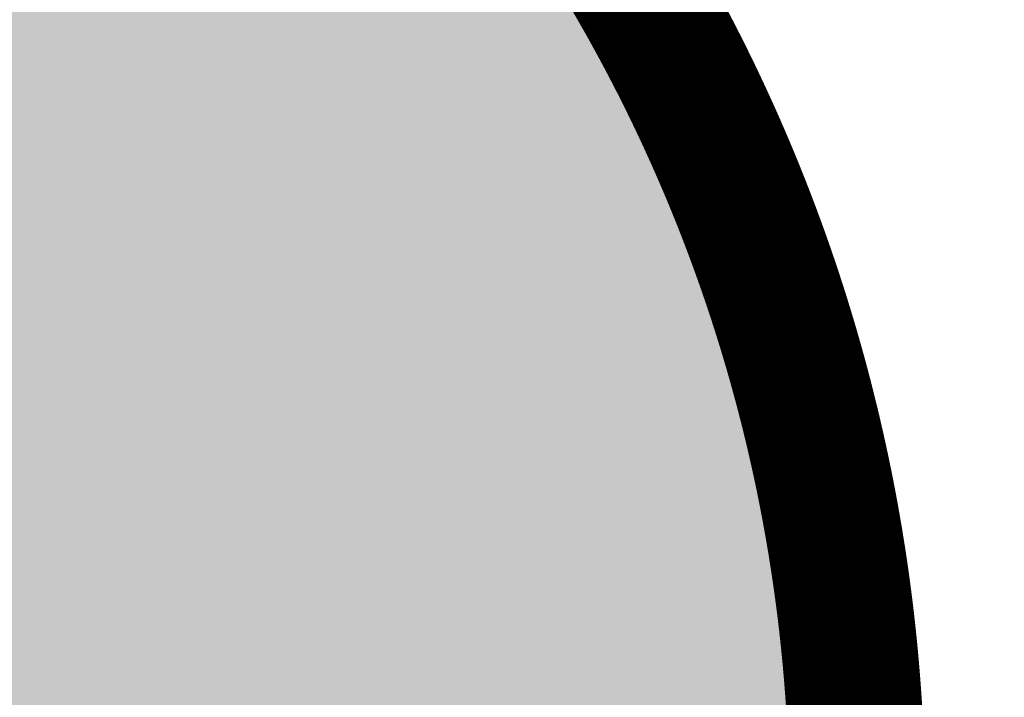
# Model space of a CAD drawing. Header units: feet. Extents: x 1609737 to 1611449, y 574802 to 575794.
# Tile 67 of 256: x 1610307 to 1610314, y 575064 to 575069. Entities that reach past the tile are written whole.
import ezdxf

# ---------------------------------------------------------------- set-up
doc = ezdxf.new("R2010")
doc.units = ezdxf.units.FT
doc.header["$MEASUREMENT"] = 0
for name, color, linetype in [('C-GROUTED-BLDR-HTCH-SINGLE', 79, 'Continuous'), ('C-THICKENED EDGE', 3, 'Continuous'), ('C-VOID FILLED RIPRAP', 23, 'Continuous')]:
    doc.layers.add(name, color=color, linetype=linetype)

msp = doc.modelspace()

# ---------------------------------------------------------------- hatches: boundary and pattern name
at = {"layer": 'C-GROUTED-BLDR-HTCH-SINGLE'}
h = msp.add_hatch(color=256, dxfattribs=at)
h.dxf.hatch_style = 1
edge = h.paths.add_edge_path()
edge.add_arc((1610316.3814, 575074.709), 23.3705, 93.16217, 111.87257, ccw=False)
edge.add_arc((1610315.8324, 574913.6122), 184.4332, 85.398458, 90.229946, ccw=False)
edge.add_line((1610330.6287, 575097.4509), (1610331.5894, 575096.0058))
edge.add_arc((1610329.7345, 575094.8189), 2.2022, -34.10862, 32.61328, ccw=False)
edge.add_line((1610331.5578, 575093.584), (1610330.1309, 575093.3956))
edge.add_line((1610330.1309, 575093.3956), (1610327.5381, 575093.014))
edge.add_arc((1610353.7699, 574938.1355), 157.0842, 99.612971, 104.328727)
edge.add_arc((1610318.7037, 575074.2706), 16.5082, 103.34301, 123.17282)
edge.add_arc((1610297.0592, 575085.9405), 12.7934, -15.56353, 9.66496, ccw=False)
edge.add_arc((1610325.6837, 575077.968), 16.9206, 164.43647, 210.98822)
edge.add_arc((1610300.7544, 575062.996), 12.1591, -28.82579, 30.98822, ccw=False)
edge.add_arc((1610321.0855, 575051.8069), 11.0476, 151.17421, 207.30191)
edge.add_arc((1610298.4407, 575146.1925), 100.2768, 257.714875, 277.349752, ccw=False)
edge.add_line((1610277.1041, 575048.212), (1610285.3438, 575074.6301))
edge.add_arc((1610291.4397, 575075.2288), 6.1253, 141.71027, 185.60972, ccw=False)
edge.add_arc((1610278.4798, 575084.8157), 10, 324.60989, 343.2136)
edge.add_arc((1610289.6336, 575117.3052), 35.4128, 265.11573, 267.44302, ccw=False)
edge.add_arc((1610297.939, 575146.598), 65.5618, 224.5965, 260.056899, ccw=False)
edge.add_arc((1610198.4705, 575061.0642), 65.9285, 36.810356, 38.749706)
edge.add_line((1610249.8874, 575102.3301), (1610248.7887, 575103.6563))
edge.add_arc((1610246.1095, 575101.7983), 3.2604, 34.74072, 103.09196)
edge.add_arc((1610245.1087, 575108.5884), 3.6239, 203.57185, 274.15089, ccw=False)
edge.add_line((1610241.7871, 575107.1392), (1610242.0126, 575108.1134))
edge.add_line((1610242.0126, 575108.1134), (1610236.1591, 575109.4599))
edge.add_line((1610236.1591, 575109.4599), (1610236.1708, 575109.4671))
edge.add_line((1610236.1708, 575109.4671), (1610236.1728, 575109.464))
edge.add_line((1610236.1728, 575109.464), (1610235.5386, 575110.4593))
edge.add_line((1610235.5386, 575110.4593), (1610233.5214, 575113.6881))
edge.add_line((1610233.5214, 575113.6881), (1610231.5063, 575116.9182))
edge.add_line((1610231.5063, 575116.9182), (1610230.8837, 575117.9163))
edge.add_line((1610230.8837, 575117.9163), (1610232.2513, 575123.6822))
edge.add_arc((1610232.1039, 575125.3243), 1.6487, 275.13185, 345.53699)
edge.add_arc((1610236.2681, 575123.8182), 2.7912, 109.57434, 156.9172, ccw=False)
edge.add_arc((1610233.4728, 575131.5478), 5.4284, 290.03945, 317.02433)
edge.add_arc((1610239.4274, 575126.6199), 2.3321, 98.17647, 148.24196, ccw=False)
edge.add_arc((1610239.0161, 575131.25), 2.323, 271.96345, 331.69531)
edge.add_line((1610241.0614, 575130.1485), (1610248.5367, 575117.1141))
edge.add_line((1610248.5367, 575117.1141), (1610257.0167, 575107.3576))
edge.add_line((1610257.0167, 575107.3576), (1610269.3897, 575099.2755))
edge.add_line((1610269.3897, 575099.2755), (1610276.1435, 575095.9705))
edge.add_line((1610276.1435, 575095.9705), (1610287.8335, 575093.0855))
edge.add_arc((1610292.9468, 575123.8193), 31.1562, 260.55387, 293.52221)
edge.add_arc((1610294.0894, 575089.2386), 12.7934, 28.0366, 28.03695, ccw=False)
edge.add_line((1610305.3815, 575095.2519), (1610307.6749, 575096.3971))

# ---------------------------------------------------------------- linework, layer by layer
msp.add_lwpolyline([(1610287.8335, 575093.0855, 0.144852), (1610305.3814, 575095.252, -0.000002), (1610305.3815, 575095.2519), (1610307.6749, 575096.3971, -0.081821), (1610315.0922, 575098.0439, -0.021084), (1610330.6287, 575097.4509), (1610331.5894, 575096.0058, -0.299643), (1610331.5578, 575093.584), (1610330.1309, 575093.3956), (1610327.5381, 575093.014, 0.020579), (1610314.8939, 575090.3332, 0.08674), (1610309.671, 575088.0883, -0.110527), (1610309.3835, 575082.508, 0.205961), (1610311.1781, 575069.2563, -0.26708), (1610311.4069, 575057.1335, 0.24992), (1610311.2686, 575046.7396, -0.085884), (1610277.1041, 575048.212)], format="xyb", dxfattribs=at)
at = {"layer": 'C-THICKENED EDGE', "const_width": 1, "flags": 128}
msp.add_lwpolyline([(1610312.9709, 575063.472), (1610312.9706, 575063.4825), (1610312.9703, 575063.4931), (1610312.97, 575063.5036), (1610312.9697, 575063.5142), (1610312.9693, 575063.5248), (1610312.969, 575063.5353), (1610312.9686, 575063.5459), (1610312.9683, 575063.5564), (1610312.9679, 575063.567), (1610312.9675, 575063.5776), (1610312.9671, 575063.5881), (1610312.9667, 575063.5987), (1610312.9663, 575063.6092), (1610312.9659, 575063.6198), (1610312.9655, 575063.6303), (1610312.9651, 575063.6409), (1610312.9646, 575063.6515), (1610312.9642, 575063.662), (1610312.9637, 575063.6726), (1610312.9632, 575063.6831), (1610312.9628, 575063.6937), (1610312.9623, 575063.7042), (1610312.9618, 575063.7148), (1610312.9613, 575063.7253), (1610312.9608, 575063.7359), (1610312.9602, 575063.7464), (1610312.9597, 575063.757), (1610312.9592, 575063.7675), (1610312.9586, 575063.7781), (1610312.958, 575063.7886), (1610312.9575, 575063.7992), (1610312.9569, 575063.8097), (1610312.9563, 575063.8203), (1610312.9557, 575063.8308), (1610312.9551, 575063.8414), (1610312.9545, 575063.8519), (1610312.9538, 575063.8625), (1610312.9532, 575063.873), (1610312.9526, 575063.8835), (1610312.9519, 575063.8941), (1610312.9513, 575063.9046), (1610312.9506, 575063.9152), (1610312.9499, 575063.9257), (1610312.9492, 575063.9362), (1610312.9485, 575063.9468), (1610312.9478, 575063.9573), (1610312.9471, 575063.9679), (1610312.9464, 575063.9784), (1610312.9456, 575063.9889), (1610312.9449, 575063.9995), (1610312.9441, 575064.01), (1610312.9434, 575064.0205), (1610312.9426, 575064.0311), (1610312.9418, 575064.0416), (1610312.941, 575064.0521), (1610312.9402, 575064.0626), (1610312.9394, 575064.0732), (1610312.9386, 575064.0837), (1610312.9378, 575064.0942), (1610312.9369, 575064.1047), (1610312.9361, 575064.1153), (1610312.9352, 575064.1258), (1610312.9344, 575064.1363), (1610312.9335, 575064.1468), (1610312.9326, 575064.1573), (1610312.9317, 575064.1679), (1610312.9308, 575064.1784), (1610312.9299, 575064.1889), (1610312.929, 575064.1994), (1610312.9281, 575064.2099), (1610312.9271, 575064.2204), (1610312.9262, 575064.2309), (1610312.9252, 575064.2415), (1610312.9243, 575064.252), (1610312.9233, 575064.2625), (1610312.9223, 575064.273), (1610312.9213, 575064.2835), (1610312.9203, 575064.294), (1610312.9193, 575064.3045), (1610312.9183, 575064.315), (1610312.9173, 575064.3255), (1610312.9162, 575064.336), (1610312.9152, 575064.3465), (1610312.9141, 575064.357), (1610312.9131, 575064.3675), (1610312.912, 575064.378), (1610312.9109, 575064.3885), (1610312.9098, 575064.399), (1610312.9087, 575064.4094), (1610312.9076, 575064.4199), (1610312.9065, 575064.4304), (1610312.9054, 575064.4409), (1610312.9042, 575064.4514), (1610312.9031, 575064.4619), (1610312.9019, 575064.4724), (1610312.9008, 575064.4828), (1610312.8996, 575064.4933), (1610312.8984, 575064.5038), (1610312.8972, 575064.5143), (1610312.896, 575064.5247), (1610312.8948, 575064.5352), (1610312.8936, 575064.5457), (1610312.8924, 575064.5562), (1610312.8912, 575064.5666), (1610312.8899, 575064.5771), (1610312.8887, 575064.5876), (1610312.8874, 575064.598), (1610312.8861, 575064.6085), (1610312.8848, 575064.6189), (1610312.8836, 575064.6294), (1610312.8823, 575064.6399), (1610312.881, 575064.6503), (1610312.8796, 575064.6608), (1610312.8783, 575064.6712), (1610312.877, 575064.6817), (1610312.8756, 575064.6921), (1610312.8743, 575064.7026), (1610312.8729, 575064.713), (1610312.8715, 575064.7235), (1610312.8702, 575064.7339), (1610312.8688, 575064.7443), (1610312.8674, 575064.7548), (1610312.866, 575064.7652), (1610312.8646, 575064.7757), (1610312.8631, 575064.7861), (1610312.8617, 575064.7965), (1610312.8603, 575064.807), (1610312.8588, 575064.8174), (1610312.8574, 575064.8278), (1610312.8559, 575064.8382), (1610312.8544, 575064.8487), (1610312.8529, 575064.8591), (1610312.8514, 575064.8695), (1610312.8499, 575064.8799), (1610312.8484, 575064.8903), (1610312.8469, 575064.9007), (1610312.8454, 575064.9112), (1610312.8438, 575064.9216), (1610312.8423, 575064.932), (1610312.8407, 575064.9424), (1610312.8391, 575064.9528), (1610312.8376, 575064.9632), (1610312.836, 575064.9736), (1610312.8344, 575064.984), (1610312.8328, 575064.9944), (1610312.8312, 575065.0048), (1610312.8296, 575065.0152), (1610312.8279, 575065.0256), (1610312.8263, 575065.036), (1610312.8246, 575065.0463), (1610312.823, 575065.0567), (1610312.8213, 575065.0671), (1610312.8196, 575065.0775), (1610312.818, 575065.0879), (1610312.8163, 575065.0982), (1610312.8146, 575065.1086), (1610312.8129, 575065.119), (1610312.8111, 575065.1294), (1610312.8094, 575065.1397), (1610312.8077, 575065.1501), (1610312.8059, 575065.1604), (1610312.8042, 575065.1708), (1610312.8024, 575065.1812), (1610312.8006, 575065.1915), (1610312.7989, 575065.2019), (1610312.7971, 575065.2122), (1610312.7953, 575065.2226), (1610312.7935, 575065.2329), (1610312.7917, 575065.2433), (1610312.7898, 575065.2536), (1610312.788, 575065.264), (1610312.7862, 575065.2743), (1610312.7843, 575065.2846), (1610312.7824, 575065.295), (1610312.7806, 575065.3053), (1610312.7787, 575065.3156), (1610312.7768, 575065.326), (1610312.7749, 575065.3363), (1610312.773, 575065.3466), (1610312.7711, 575065.3569), (1610312.7692, 575065.3672), (1610312.7673, 575065.3776), (1610312.7653, 575065.3879), (1610312.7634, 575065.3982), (1610312.7614, 575065.4085), (1610312.7595, 575065.4188), (1610312.7575, 575065.4291), (1610312.7555, 575065.4394), (1610312.7535, 575065.4497), (1610312.7515, 575065.46), (1610312.7495, 575065.4703), (1610312.7475, 575065.4806), (1610312.7455, 575065.4909), (1610312.7434, 575065.5011), (1610312.7414, 575065.5114), (1610312.7393, 575065.5217), (1610312.7373, 575065.532), (1610312.7352, 575065.5423), (1610312.7331, 575065.5525), (1610312.731, 575065.5628), (1610312.7289, 575065.5731), (1610312.7268, 575065.5833), (1610312.7247, 575065.5936), (1610312.7226, 575065.6039), (1610312.7205, 575065.6141), (1610312.7183, 575065.6244), (1610312.7162, 575065.6346), (1610312.714, 575065.6449), (1610312.7119, 575065.6551), (1610312.7097, 575065.6654), (1610312.7075, 575065.6756), (1610312.7053, 575065.6858), (1610312.7031, 575065.6961), (1610312.7009, 575065.7063), (1610312.6987, 575065.7165), (1610312.6965, 575065.7268), (1610312.6942, 575065.737), (1610312.692, 575065.7472), (1610312.6897, 575065.7574), (1610312.6875, 575065.7676), (1610312.6852, 575065.7779), (1610312.6829, 575065.7881), (1610312.6807, 575065.7983), (1610312.6784, 575065.8085), (1610312.6761, 575065.8187), (1610312.6737, 575065.8289), (1610312.6714, 575065.8391), (1610312.6691, 575065.8493), (1610312.6668, 575065.8595), (1610312.6644, 575065.8696), (1610312.6621, 575065.8798), (1610312.6597, 575065.89), (1610312.6573, 575065.9002), (1610312.655, 575065.9104), (1610312.6526, 575065.9205), (1610312.6502, 575065.9307), (1610312.6478, 575065.9409), (1610312.6453, 575065.951), (1610312.6429, 575065.9612), (1610312.6405, 575065.9713), (1610312.6381, 575065.9815), (1610312.6356, 575065.9917), (1610312.6332, 575066.0018), (1610312.6307, 575066.0119), (1610312.6282, 575066.0221), (1610312.6257, 575066.0322), (1610312.6232, 575066.0424), (1610312.6207, 575066.0525), (1610312.6182, 575066.0626), (1610312.6157, 575066.0728), (1610312.6132, 575066.0829), (1610312.6107, 575066.093), (1610312.6081, 575066.1031), (1610312.6056, 575066.1132), (1610312.603, 575066.1233), (1610312.6005, 575066.1334), (1610312.5979, 575066.1435), (1610312.5953, 575066.1536), (1610312.5927, 575066.1637), (1610312.5901, 575066.1738), (1610312.5875, 575066.1839), (1610312.5849, 575066.194), (1610312.5823, 575066.2041), (1610312.5796, 575066.2142), (1610312.577, 575066.2243), (1610312.5743, 575066.2343), (1610312.5717, 575066.2444), (1610312.569, 575066.2545), (1610312.5663, 575066.2645), (1610312.5637, 575066.2746), (1610312.561, 575066.2847), (1610312.5583, 575066.2947), (1610312.5556, 575066.3048), (1610312.5528, 575066.3148), (1610312.5501, 575066.3249), (1610312.5474, 575066.3349), (1610312.5446, 575066.3449), (1610312.5419, 575066.355), (1610312.5391, 575066.365), (1610312.5364, 575066.375), (1610312.5336, 575066.3851), (1610312.5308, 575066.3951), (1610312.528, 575066.4051), (1610312.5252, 575066.4151), (1610312.5224, 575066.4251), (1610312.5196, 575066.4351), (1610312.5168, 575066.4451), (1610312.5139, 575066.4551), (1610312.5111, 575066.4651), (1610312.5083, 575066.4751), (1610312.5054, 575066.4851), (1610312.5025, 575066.4951), (1610312.4997, 575066.5051), (1610312.4968, 575066.5151), (1610312.4939, 575066.525), (1610312.491, 575066.535), (1610312.4881, 575066.545), (1610312.4852, 575066.5549), (1610312.4822, 575066.5649), (1610312.4793, 575066.5748), (1610312.4764, 575066.5848), (1610312.4734, 575066.5947), (1610312.4705, 575066.6047), (1610312.4675, 575066.6146), (1610312.4645, 575066.6246), (1610312.4616, 575066.6345), (1610312.4586, 575066.6444), (1610312.4556, 575066.6544), (1610312.4526, 575066.6643), (1610312.4496, 575066.6742), (1610312.4465, 575066.6841), (1610312.4435, 575066.694), (1610312.4405, 575066.7039), (1610312.4374, 575066.7139), (1610312.4344, 575066.7238), (1610312.4313, 575066.7336), (1610312.4283, 575066.7435), (1610312.4252, 575066.7534), (1610312.4221, 575066.7633), (1610312.419, 575066.7732), (1610312.4159, 575066.7831), (1610312.4128, 575066.793), (1610312.4097, 575066.8028), (1610312.4066, 575066.8127), (1610312.4034, 575066.8225), (1610312.4003, 575066.8324), (1610312.3971, 575066.8423), (1610312.394, 575066.8521), (1610312.3908, 575066.862), (1610312.3876, 575066.8718), (1610312.3845, 575066.8816), (1610312.3813, 575066.8915), (1610312.3781, 575066.9013), (1610312.3749, 575066.9111), (1610312.3717, 575066.921), (1610312.3684, 575066.9308), (1610312.3652, 575066.9406), (1610312.362, 575066.9504), (1610312.3587, 575066.9602), (1610312.3555, 575066.97), (1610312.3522, 575066.9798), (1610312.3489, 575066.9896), (1610312.3457, 575066.9994), (1610312.3424, 575067.0092), (1610312.3391, 575067.019), (1610312.3358, 575067.0287), (1610312.3325, 575067.0385), (1610312.3292, 575067.0483), (1610312.3259, 575067.0581), (1610312.3225, 575067.0678), (1610312.3192, 575067.0776), (1610312.3158, 575067.0873), (1610312.3125, 575067.0971), (1610312.3091, 575067.1068), (1610312.3058, 575067.1166), (1610312.3024, 575067.1263), (1610312.299, 575067.136), (1610312.2956, 575067.1458), (1610312.2922, 575067.1555), (1610312.2888, 575067.1652), (1610312.2854, 575067.1749), (1610312.2819, 575067.1846), (1610312.2785, 575067.1944), (1610312.2751, 575067.2041), (1610312.2716, 575067.2138), (1610312.2682, 575067.2235), (1610312.2647, 575067.2331), (1610312.2612, 575067.2428), (1610312.2578, 575067.2525), (1610312.2543, 575067.2622), (1610312.2508, 575067.2719), (1610312.2473, 575067.2815), (1610312.2438, 575067.2912), (1610312.2402, 575067.3009), (1610312.2367, 575067.3105), (1610312.2332, 575067.3202), (1610312.2297, 575067.3298), (1610312.2261, 575067.3395), (1610312.2225, 575067.3491), (1610312.219, 575067.3587), (1610312.2154, 575067.3684), (1610312.2118, 575067.378), (1610312.2083, 575067.3876), (1610312.2047, 575067.3972), (1610312.2011, 575067.4068), (1610312.1974, 575067.4165), (1610312.1938, 575067.4261), (1610312.1902, 575067.4357), (1610312.1866, 575067.4453), (1610312.1829, 575067.4548), (1610312.1793, 575067.4644), (1610312.1756, 575067.474), (1610312.172, 575067.4836), (1610312.1683, 575067.4932), (1610312.1646, 575067.5027), (1610312.1609, 575067.5123), (1610312.1573, 575067.5218), (1610312.1536, 575067.5314), (1610312.1499, 575067.541), (1610312.1461, 575067.5505), (1610312.1424, 575067.56), (1610312.1387, 575067.5696), (1610312.135, 575067.5791), (1610312.1312, 575067.5886), (1610312.1275, 575067.5982), (1610312.1237, 575067.6077), (1610312.1199, 575067.6172), (1610312.1162, 575067.6267), (1610312.1124, 575067.6362), (1610312.1086, 575067.6457), (1610312.1048, 575067.6552), (1610312.101, 575067.6647), (1610312.0972, 575067.6742), (1610312.0934, 575067.6836), (1610312.0895, 575067.6931), (1610312.0857, 575067.7026), (1610312.0819, 575067.7121), (1610312.078, 575067.7215), (1610312.0742, 575067.731), (1610312.0703, 575067.7404), (1610312.0664, 575067.7499), (1610312.0626, 575067.7593), (1610312.0587, 575067.7688), (1610312.0548, 575067.7782), (1610312.0509, 575067.7876), (1610312.047, 575067.797), (1610312.0431, 575067.8065), (1610312.0391, 575067.8159), (1610312.0352, 575067.8253), (1610312.0313, 575067.8347), (1610312.0273, 575067.8441), (1610312.0234, 575067.8535), (1610312.0194, 575067.8629), (1610312.0155, 575067.8723), (1610312.0115, 575067.8816), (1610312.0075, 575067.891), (1610312.0035, 575067.9004), (1610311.9995, 575067.9098), (1610311.9955, 575067.9191), (1610311.9915, 575067.9285), (1610311.9875, 575067.9378), (1610311.9835, 575067.9472), (1610311.9795, 575067.9565), (1610311.9754, 575067.9659), (1610311.9714, 575067.9752), (1610311.9673, 575067.9845), (1610311.9633, 575067.9938), (1610311.9592, 575068.0032), (1610311.9551, 575068.0125), (1610311.9511, 575068.0218), (1610311.947, 575068.0311), (1610311.9429, 575068.0404), (1610311.9388, 575068.0497), (1610311.9347, 575068.059), (1610311.9306, 575068.0682), (1610311.9264, 575068.0775), (1610311.9223, 575068.0868), (1610311.9182, 575068.096), (1610311.914, 575068.1053), (1610311.9099, 575068.1146), (1610311.9057, 575068.1238), (1610311.9016, 575068.1331), (1610311.8974, 575068.1423), (1610311.8932, 575068.1515), (1610311.889, 575068.1608), (1610311.8848, 575068.17), (1610311.8806, 575068.1792), (1610311.8764, 575068.1884), (1610311.8722, 575068.1977), (1610311.868, 575068.2069), (1610311.8638, 575068.2161), (1610311.8596, 575068.2253), (1610311.8553, 575068.2344), (1610311.8511, 575068.2436), (1610311.8468, 575068.2528), (1610311.8426, 575068.262), (1610311.8383, 575068.2712), (1610311.834, 575068.2803), (1610311.8297, 575068.2895), (1610311.8254, 575068.2986), (1610311.8211, 575068.3078), (1610311.8168, 575068.3169), (1610311.8125, 575068.3261), (1610311.8082, 575068.3352), (1610311.8039, 575068.3443), (1610311.7996, 575068.3535), (1610311.7952, 575068.3626), (1610311.7909, 575068.3717), (1610311.7865, 575068.3808), (1610311.7822, 575068.3899), (1610311.7778, 575068.399), (1610311.7735, 575068.4081), (1610311.7691, 575068.4172), (1610311.7647, 575068.4263), (1610311.7603, 575068.4353), (1610311.7559, 575068.4444), (1610311.7515, 575068.4535), (1610311.7471, 575068.4625), (1610311.7427, 575068.4716), (1610311.7383, 575068.4806), (1610311.7338, 575068.4897), (1610311.7294, 575068.4987), (1610311.7249, 575068.5078), (1610311.7205, 575068.5168), (1610311.716, 575068.5258), (1610311.7116, 575068.5348), (1610311.7071, 575068.5438), (1610311.7026, 575068.5528), (1610311.6981, 575068.5618), (1610311.6937, 575068.5708), (1610311.6892, 575068.5798), (1610311.6847, 575068.5888), (1610311.6801, 575068.5978), (1610311.6756, 575068.6068), (1610311.6711, 575068.6157), (1610311.6666, 575068.6247), (1610311.662, 575068.6337), (1610311.6575, 575068.6426), (1610311.653, 575068.6516), (1610311.6484, 575068.6605), (1610311.6438, 575068.6694), (1610311.6393, 575068.6784), (1610311.6347, 575068.6873), (1610311.6301, 575068.6962), (1610311.6255, 575068.7051), (1610311.6209, 575068.714), (1610311.6163, 575068.7229), (1610311.6117, 575068.7318), (1610311.6071, 575068.7407), (1610311.6025, 575068.7496), (1610311.5979, 575068.7585), (1610311.5932, 575068.7674), (1610311.5886, 575068.7763), (1610311.5839, 575068.7851), (1610311.5793, 575068.794), (1610311.5746, 575068.8028), (1610311.57, 575068.8117), (1610311.5653, 575068.8205), (1610311.5606, 575068.8294), (1610311.5559, 575068.8382), (1610311.5512, 575068.847), (1610311.5465, 575068.8558), (1610311.5418, 575068.8647), (1610311.5371, 575068.8735), (1610311.5324, 575068.8823), (1610311.5277, 575068.8911), (1610311.523, 575068.8999), (1610311.5182, 575068.9086), (1610311.5135, 575068.9174), (1610311.5087, 575068.9262), (1610311.504, 575068.935), (1610311.4992, 575068.9437), (1610311.4945, 575068.9525), (1610311.4897, 575068.9612), (1610311.4849, 575068.97), (1610311.4801, 575068.9787), (1610311.4753, 575068.9875), (1610311.4705, 575068.9962), (1610311.4657, 575069.0049), (1610311.4609, 575069.0136), (1610311.4561, 575069.0224), (1610311.4513, 575069.0311), (1610311.4465, 575069.0398), (1610311.4416, 575069.0485), (1610311.4368, 575069.0571), (1610311.432, 575069.0658), (1610311.4271, 575069.0745), (1610311.4222, 575069.0832), (1610311.4174, 575069.0919), (1610311.4125, 575069.1005), (1610311.4076, 575069.1092), (1610311.4028, 575069.1178), (1610311.3979, 575069.1265), (1610311.393, 575069.1351), (1610311.3881, 575069.1437), (1610311.3832, 575069.1524), (1610311.3783, 575069.161), (1610311.3733, 575069.1696), (1610311.3684, 575069.1782), (1610311.3635, 575069.1868), (1610311.3585, 575069.1954), (1610311.3536, 575069.204), (1610311.3486, 575069.2126), (1610311.3437, 575069.2212), (1610311.3387, 575069.2297), (1610311.3338, 575069.2383), (1610311.3288, 575069.2469), (1610311.3238, 575069.2554), (1610311.3188, 575069.264), (1610311.3138, 575069.2725), (1610311.3088, 575069.2811), (1610311.3038, 575069.2896), (1610311.2988, 575069.2981), (1610311.2938, 575069.3066), (1610311.2888, 575069.3152), (1610311.2838, 575069.3237), (1610311.2788, 575069.3322), (1610311.2737, 575069.3407), (1610311.2687, 575069.3492), (1610311.2636, 575069.3576), (1610311.2586, 575069.3661), (1610311.2535, 575069.3746), (1610311.2484, 575069.3831), (1610311.2434, 575069.3915), (1610311.2408, 575069.3958), (1610311.2402, 575069.3968), (1610311.2398, 575069.3975), (1610311.2393, 575069.3982), (1610311.2375, 575069.4012), (1610311.2304, 575069.4132), (1610311.2232, 575069.4252), (1610311.216, 575069.4372), (1610311.2088, 575069.4492), (1610311.2017, 575069.4613)], dxfattribs=at)
at = {"layer": 'C-VOID FILLED RIPRAP', "linetype": 'Continuous'}
msp.add_lwpolyline([(1610312.8735, 575063.9668), (1610312.8726, 575063.9774), (1610312.8718, 575063.9879), (1610312.8709, 575063.9984), (1610312.87, 575064.0089), (1610312.8691, 575064.0195), (1610312.8683, 575064.03), (1610312.8674, 575064.0405), (1610312.8664, 575064.051), (1610312.8655, 575064.0615), (1610312.8646, 575064.072), (1610312.8637, 575064.0825), (1610312.8627, 575064.0931), (1610312.8618, 575064.1036), (1610312.8608, 575064.1141), (1610312.8598, 575064.1246), (1610312.8588, 575064.1351), (1610312.8579, 575064.1456), (1610312.8569, 575064.1561), (1610312.8558, 575064.1666), (1610312.8548, 575064.1771), (1610312.8538, 575064.1876), (1610312.8528, 575064.1981), (1610312.8517, 575064.2086), (1610312.8507, 575064.2191), (1610312.8496, 575064.2296), (1610312.8485, 575064.2401), (1610312.8474, 575064.2506), (1610312.8464, 575064.2611), (1610312.8453, 575064.2716), (1610312.8442, 575064.282), (1610312.843, 575064.2925), (1610312.8419, 575064.303), (1610312.8408, 575064.3135), (1610312.8396, 575064.324), (1610312.8385, 575064.3345), (1610312.8373, 575064.3449), (1610312.8361, 575064.3554), (1610312.835, 575064.3659), (1610312.8338, 575064.3764), (1610312.8326, 575064.3869), (1610312.8314, 575064.3973), (1610312.8301, 575064.4078), (1610312.8289, 575064.4183), (1610312.8277, 575064.4287), (1610312.8264, 575064.4392), (1610312.8252, 575064.4497), (1610312.8239, 575064.4601), (1610312.8227, 575064.4706), (1610312.8214, 575064.4811), (1610312.8201, 575064.4915), (1610312.8188, 575064.502), (1610312.8175, 575064.5124), (1610312.8162, 575064.5229), (1610312.8148, 575064.5333), (1610312.8135, 575064.5438), (1610312.8122, 575064.5542), (1610312.8108, 575064.5647), (1610312.8094, 575064.5751), (1610312.8081, 575064.5856), (1610312.8067, 575064.596), (1610312.8053, 575064.6065), (1610312.8039, 575064.6169), (1610312.8025, 575064.6273), (1610312.8011, 575064.6378), (1610312.7997, 575064.6482), (1610312.7982, 575064.6586), (1610312.7968, 575064.6691), (1610312.7953, 575064.6795), (1610312.7939, 575064.6899), (1610312.7924, 575064.7003), (1610312.7909, 575064.7108), (1610312.7894, 575064.7212), (1610312.788, 575064.7316), (1610312.7864, 575064.742), (1610312.7849, 575064.7524), (1610312.7834, 575064.7629), (1610312.7819, 575064.7733), (1610312.7803, 575064.7837), (1610312.7788, 575064.7941), (1610312.7772, 575064.8045), (1610312.7757, 575064.8149), (1610312.7741, 575064.8253), (1610312.7725, 575064.8357), (1610312.7709, 575064.8461), (1610312.7693, 575064.8565), (1610312.7677, 575064.8669), (1610312.7661, 575064.8773), (1610312.7644, 575064.8877), (1610312.7628, 575064.8981), (1610312.7612, 575064.9084), (1610312.7595, 575064.9188), (1610312.7578, 575064.9292), (1610312.7562, 575064.9396), (1610312.7545, 575064.95), (1610312.7528, 575064.9603), (1610312.7511, 575064.9707), (1610312.7494, 575064.9811), (1610312.7477, 575064.9915), (1610312.7459, 575065.0018), (1610312.7442, 575065.0122), (1610312.7425, 575065.0226), (1610312.7407, 575065.0329), (1610312.7389, 575065.0433), (1610312.7372, 575065.0536), (1610312.7354, 575065.064), (1610312.7336, 575065.0743), (1610312.7318, 575065.0847), (1610312.73, 575065.095), (1610312.7282, 575065.1054), (1610312.7264, 575065.1157), (1610312.7245, 575065.1261), (1610312.7227, 575065.1364), (1610312.7208, 575065.1467), (1610312.719, 575065.1571), (1610312.7171, 575065.1674), (1610312.7152, 575065.1777), (1610312.7133, 575065.1881), (1610312.7114, 575065.1984), (1610312.7095, 575065.2087), (1610312.7076, 575065.219), (1610312.7057, 575065.2293), (1610312.7038, 575065.2397), (1610312.7018, 575065.25), (1610312.6999, 575065.2603), (1610312.6979, 575065.2706), (1610312.696, 575065.2809), (1610312.694, 575065.2912), (1610312.692, 575065.3015), (1610312.69, 575065.3118), (1610312.688, 575065.3221), (1610312.686, 575065.3324), (1610312.684, 575065.3427), (1610312.682, 575065.353), (1610312.6799, 575065.3633), (1610312.6779, 575065.3735), (1610312.6759, 575065.3838), (1610312.6738, 575065.3941), (1610312.6717, 575065.4044), (1610312.6696, 575065.4146), (1610312.6676, 575065.4249), (1610312.6655, 575065.4352), (1610312.6634, 575065.4454), (1610312.6612, 575065.4557), (1610312.6591, 575065.466), (1610312.657, 575065.4762), (1610312.6549, 575065.4865), (1610312.6527, 575065.4967), (1610312.6506, 575065.507), (1610312.6484, 575065.5172), (1610312.6462, 575065.5275), (1610312.644, 575065.5377), (1610312.6418, 575065.5479), (1610312.6396, 575065.5582), (1610312.6374, 575065.5684), (1610312.6352, 575065.5786), (1610312.633, 575065.5889), (1610312.6308, 575065.5991), (1610312.6285, 575065.6093), (1610312.6263, 575065.6195), (1610312.624, 575065.6297), (1610312.6217, 575065.64), (1610312.6195, 575065.6502), (1610312.6172, 575065.6604), (1610312.6149, 575065.6706), (1610312.6126, 575065.6808), (1610312.6103, 575065.691), (1610312.608, 575065.7012), (1610312.6056, 575065.7114), (1610312.6033, 575065.7216), (1610312.6009, 575065.7317), (1610312.5986, 575065.7419), (1610312.5962, 575065.7521), (1610312.5939, 575065.7623), (1610312.5915, 575065.7725), (1610312.5891, 575065.7826), (1610312.5867, 575065.7928), (1610312.5843, 575065.803), (1610312.5819, 575065.8131), (1610312.5795, 575065.8233), (1610312.577, 575065.8335), (1610312.5746, 575065.8436), (1610312.5721, 575065.8538), (1610312.5697, 575065.8639), (1610312.5672, 575065.8741), (1610312.5647, 575065.8842), (1610312.5623, 575065.8943), (1610312.5598, 575065.9045), (1610312.5573, 575065.9146), (1610312.5548, 575065.9247), (1610312.5523, 575065.9349), (1610312.5497, 575065.945), (1610312.5472, 575065.9551), (1610312.5447, 575065.9652), (1610312.5421, 575065.9753), (1610312.5395, 575065.9854), (1610312.537, 575065.9956), (1610312.5344, 575066.0057), (1610312.5318, 575066.0158), (1610312.5292, 575066.0259), (1610312.5266, 575066.0359), (1610312.524, 575066.046), (1610312.5214, 575066.0561), (1610312.5188, 575066.0662), (1610312.5162, 575066.0763), (1610312.5135, 575066.0864), (1610312.5109, 575066.0964), (1610312.5082, 575066.1065), (1610312.5055, 575066.1166), (1610312.5029, 575066.1267), (1610312.5002, 575066.1367), (1610312.4975, 575066.1468), (1610312.4948, 575066.1568), (1610312.4921, 575066.1669), (1610312.4894, 575066.1769), (1610312.4866, 575066.187), (1610312.4839, 575066.197), (1610312.4812, 575066.207), (1610312.4784, 575066.2171), (1610312.4757, 575066.2271), (1610312.4729, 575066.2371), (1610312.4701, 575066.2472), (1610312.4673, 575066.2572), (1610312.4645, 575066.2672), (1610312.4617, 575066.2772), (1610312.4589, 575066.2872), (1610312.4561, 575066.2972), (1610312.4533, 575066.3072), (1610312.4505, 575066.3172), (1610312.4476, 575066.3272), (1610312.4448, 575066.3372), (1610312.4419, 575066.3472), (1610312.4391, 575066.3572), (1610312.4362, 575066.3672), (1610312.4333, 575066.3772), (1610312.4304, 575066.3871), (1610312.4275, 575066.3971), (1610312.4246, 575066.4071), (1610312.4217, 575066.417), (1610312.4188, 575066.427), (1610312.4158, 575066.437), (1610312.4129, 575066.4469), (1610312.41, 575066.4569), (1610312.407, 575066.4668), (1610312.404, 575066.4767), (1610312.4011, 575066.4867), (1610312.3981, 575066.4966), (1610312.3951, 575066.5065), (1610312.3921, 575066.5165), (1610312.3891, 575066.5264), (1610312.3861, 575066.5363), (1610312.3831, 575066.5462), (1610312.38, 575066.5561), (1610312.377, 575066.5661), (1610312.374, 575066.576), (1610312.3709, 575066.5859), (1610312.3679, 575066.5958), (1610312.3648, 575066.6056), (1610312.3617, 575066.6155), (1610312.3586, 575066.6254), (1610312.3555, 575066.6353), (1610312.3524, 575066.6452), (1610312.3493, 575066.6551), (1610312.3462, 575066.6649), (1610312.3431, 575066.6748), (1610312.3399, 575066.6847), (1610312.3368, 575066.6945), (1610312.3337, 575066.7044), (1610312.3305, 575066.7142), (1610312.3273, 575066.7241), (1610312.3242, 575066.7339), (1610312.321, 575066.7438), (1610312.3178, 575066.7536), (1610312.3146, 575066.7634), (1610312.3114, 575066.7732), (1610312.3082, 575066.7831), (1610312.305, 575066.7929), (1610312.3017, 575066.8027), (1610312.2985, 575066.8125), (1610312.2953, 575066.8223), (1610312.292, 575066.8321), (1610312.2887, 575066.8419), (1610312.2855, 575066.8517), (1610312.2822, 575066.8615), (1610312.2789, 575066.8713), (1610312.2756, 575066.8811), (1610312.2723, 575066.8909), (1610312.269, 575066.9006), (1610312.2657, 575066.9104), (1610312.2624, 575066.9202), (1610312.259, 575066.9299), (1610312.2557, 575066.9397), (1610312.2524, 575066.9494), (1610312.249, 575066.9592), (1610312.2456, 575066.9689), (1610312.2423, 575066.9787), (1610312.2389, 575066.9884), (1610312.2355, 575066.9982), (1610312.2321, 575067.0079), (1610312.2287, 575067.0176), (1610312.2253, 575067.0273), (1610312.2219, 575067.037), (1610312.2185, 575067.0468), (1610312.215, 575067.0565), (1610312.2116, 575067.0662), (1610312.2081, 575067.0759), (1610312.2047, 575067.0856), (1610312.2012, 575067.0953), (1610312.1978, 575067.1049), (1610312.1943, 575067.1146), (1610312.1908, 575067.1243), (1610312.1873, 575067.134), (1610312.1838, 575067.1436), (1610312.1803, 575067.1533), (1610312.1768, 575067.163), (1610312.1732, 575067.1726), (1610312.1697, 575067.1823), (1610312.1662, 575067.1919), (1610312.1626, 575067.2016), (1610312.1591, 575067.2112), (1610312.1555, 575067.2208), (1610312.1519, 575067.2305), (1610312.1484, 575067.2401), (1610312.1448, 575067.2497), (1610312.1412, 575067.2593), (1610312.1376, 575067.269), (1610312.134, 575067.2786), (1610312.1304, 575067.2882), (1610312.1267, 575067.2978), (1610312.1231, 575067.3074), (1610312.1195, 575067.3169), (1610312.1158, 575067.3265), (1610312.1122, 575067.3361), (1610312.1085, 575067.3457), (1610312.1048, 575067.3553), (1610312.1012, 575067.3648), (1610312.0975, 575067.3744), (1610312.0938, 575067.384), (1610312.0901, 575067.3935), (1610312.0864, 575067.4031), (1610312.0827, 575067.4126), (1610312.0789, 575067.4221), (1610312.0752, 575067.4317), (1610312.0715, 575067.4412), (1610312.0677, 575067.4507), (1610312.064, 575067.4603), (1610312.0602, 575067.4698), (1610312.0565, 575067.4793), (1610312.0527, 575067.4888), (1610312.0489, 575067.4983), (1610312.0451, 575067.5078), (1610312.0413, 575067.5173), (1610312.0375, 575067.5268), (1610312.0337, 575067.5363), (1610312.0299, 575067.5458), (1610312.0261, 575067.5552), (1610312.0222, 575067.5647), (1610312.0184, 575067.5742), (1610312.0145, 575067.5836), (1610312.0107, 575067.5931), (1610312.0068, 575067.6025), (1610312.003, 575067.612), (1610311.9991, 575067.6214), (1610311.9952, 575067.6309), (1610311.9913, 575067.6403), (1610311.9874, 575067.6497), (1610311.9835, 575067.6592), (1610311.9796, 575067.6686), (1610311.9757, 575067.678), (1610311.9717, 575067.6874), (1610311.9678, 575067.6968), (1610311.9639, 575067.7062), (1610311.9599, 575067.7156), (1610311.956, 575067.725), (1610311.952, 575067.7344), (1610311.948, 575067.7438), (1610311.944, 575067.7531), (1610311.9401, 575067.7625), (1610311.9361, 575067.7719), (1610311.9321, 575067.7812), (1610311.9281, 575067.7906), (1610311.924, 575067.7999), (1610311.92, 575067.8093), (1610311.916, 575067.8186), (1610311.912, 575067.828), (1610311.9079, 575067.8373), (1610311.9039, 575067.8466), (1610311.8998, 575067.8559), (1610311.8957, 575067.8653), (1610311.8917, 575067.8746), (1610311.8876, 575067.8839), (1610311.8835, 575067.8932), (1610311.8794, 575067.9025), (1610311.8753, 575067.9118), (1610311.8712, 575067.9211), (1610311.8671, 575067.9303), (1610311.863, 575067.9396), (1610311.8588, 575067.9489), (1610311.8547, 575067.9582), (1610311.8506, 575067.9674), (1610311.8464, 575067.9767), (1610311.8423, 575067.9859), (1610311.8381, 575067.9952), (1610311.8339, 575068.0044), (1610311.8297, 575068.0137), (1610311.8256, 575068.0229), (1610311.8214, 575068.0321), (1610311.8172, 575068.0413), (1610311.813, 575068.0506), (1610311.8088, 575068.0598), (1610311.8045, 575068.069), (1610311.8003, 575068.0782), (1610311.7961, 575068.0874), (1610311.7918, 575068.0966), (1610311.7876, 575068.1057), (1610311.7833, 575068.1149), (1610311.7791, 575068.1241), (1610311.7748, 575068.1333), (1610311.7705, 575068.1424), (1610311.7663, 575068.1516), (1610311.762, 575068.1608), (1610311.7577, 575068.1699), (1610311.7534, 575068.179), (1610311.7491, 575068.1882), (1610311.7447, 575068.1973), (1610311.7404, 575068.2064), (1610311.7361, 575068.2156), (1610311.7318, 575068.2247), (1610311.7274, 575068.2338), (1610311.7231, 575068.2429), (1610311.7187, 575068.252), (1610311.7143, 575068.2611), (1610311.71, 575068.2702), (1610311.7056, 575068.2793), (1610311.7012, 575068.2884), (1610311.6968, 575068.2974), (1610311.6924, 575068.3065), (1610311.688, 575068.3156), (1610311.6836, 575068.3246), (1610311.6792, 575068.3337), (1610311.6748, 575068.3427), (1610311.6704, 575068.3518), (1610311.6659, 575068.3608), (1610311.6615, 575068.3699), (1610311.657, 575068.3789), (1610311.6526, 575068.3879), (1610311.6481, 575068.3969), (1610311.6436, 575068.4059), (1610311.6392, 575068.415), (1610311.6347, 575068.424), (1610311.6302, 575068.433), (1610311.6257, 575068.4419), (1610311.6212, 575068.4509), (1610311.6167, 575068.4599), (1610311.6122, 575068.4689), (1610311.6076, 575068.4779), (1610311.6031, 575068.4868), (1610311.5986, 575068.4958), (1610311.594, 575068.5047), (1610311.5895, 575068.5137), (1610311.5849, 575068.5226), (1610311.5804, 575068.5316), (1610311.5758, 575068.5405), (1610311.5712, 575068.5494), (1610311.5666, 575068.5583), (1610311.562, 575068.5672), (1610311.5575, 575068.5762), (1610311.5529, 575068.5851), (1610311.5482, 575068.594), (1610311.5436, 575068.6028), (1610311.539, 575068.6117), (1610311.5344, 575068.6206), (1610311.5298, 575068.6295), (1610311.5251, 575068.6384), (1610311.5205, 575068.6472), (1610311.5158, 575068.6561), (1610311.5112, 575068.6649), (1610311.5065, 575068.6738), (1610311.5018, 575068.6826), (1610311.4971, 575068.6915), (1610311.4925, 575068.7003), (1610311.4878, 575068.7091), (1610311.4831, 575068.7179), (1610311.4784, 575068.7268), (1610311.4737, 575068.7356), (1610311.4689, 575068.7444), (1610311.4642, 575068.7532), (1610311.4595, 575068.762), (1610311.4548, 575068.7708), (1610311.45, 575068.7795), (1610311.4453, 575068.7883), (1610311.4405, 575068.7971), (1610311.4358, 575068.8058), (1610311.431, 575068.8146), (1610311.4262, 575068.8234), (1610311.4214, 575068.8321), (1610311.4167, 575068.8408), (1610311.4119, 575068.8496), (1610311.4071, 575068.8583), (1610311.4023, 575068.867), (1610311.3975, 575068.8757), (1610311.3926, 575068.8845), (1610311.3878, 575068.8932), (1610311.383, 575068.9019), (1610311.3782, 575068.9106), (1610311.3733, 575068.9193), (1610311.3685, 575068.9279), (1610311.3636, 575068.9366), (1610311.3588, 575068.9453), (1610311.3539, 575068.954), (1610311.349, 575068.9626)], dxfattribs=at)

doc.saveas('drawing.dxf')
